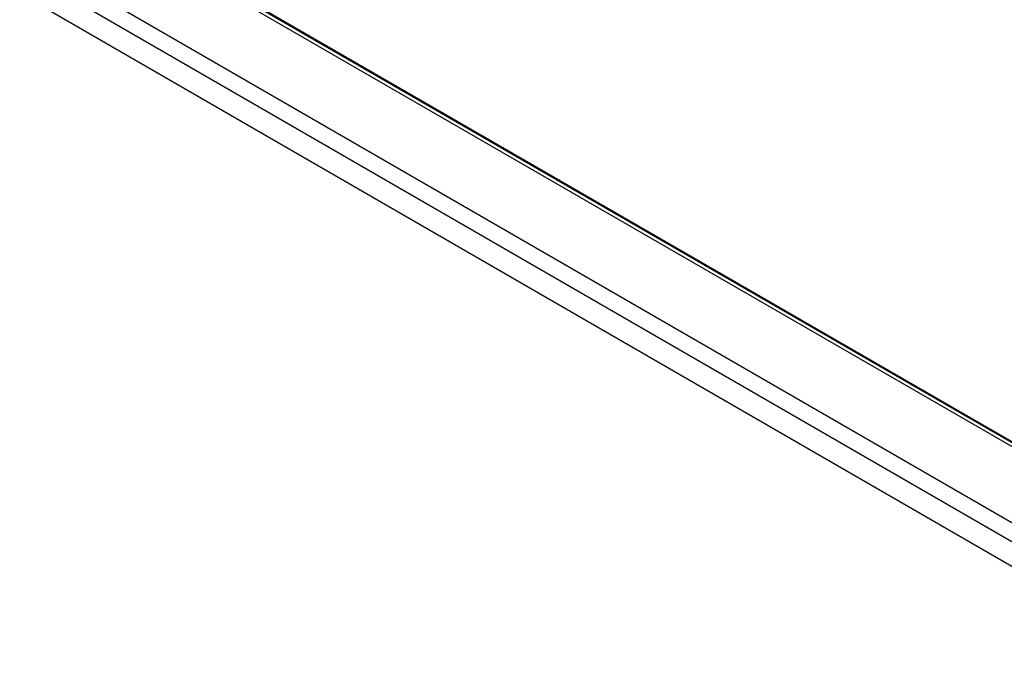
# Model space of a CAD drawing. Header units: inches. Extents: x 12 to 235, y 17 to 142.
# Tile 78 of 117: x 202.64 to 210.96, y 68.96 to 74.51. Entities that reach past the tile are written whole.
import ezdxf

# ---------------------------------------------------------------- set-up
doc = ezdxf.new("R2010")
doc.units = ezdxf.units.IN
doc.header["$MEASUREMENT"] = 0
doc.layers.add('Visible Edges(ANSI)', color=7, linetype='Continuous', lineweight=25)
doc.layers.add('Visible Tangent Edges(ANSI)', color=7, linetype='Continuous', lineweight=25)

msp = doc.modelspace()

# ---------------------------------------------------------------- linework, layer by layer
at = {"layer": 'Visible Edges(ANSI)'}
for p, q in [((227.0185, 61.7123), (203.4035, 75.3464)), ((203.417, 75.3306), (227.0185, 61.7043)), ((227.0888, 60.6181), (202.6352, 74.7364))]:
    msp.add_line(p, q, dxfattribs=at)
at = {"layer": 'Visible Tangent Edges(ANSI)'}
for p, q in [((227.0185, 61.6708), (203.3944, 75.3102)), ((202.8384, 74.9892), (227.0185, 61.0289)), ((227.0475, 60.8504), (202.6765, 74.921))]:
    msp.add_line(p, q, dxfattribs=at)

doc.saveas('drawing.dxf')
